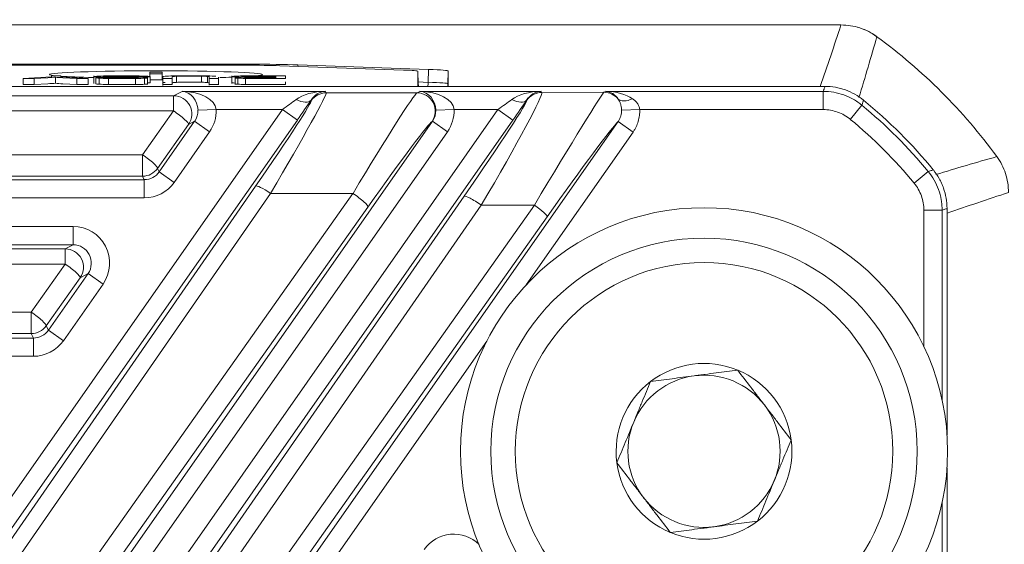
# Model space of a CAD drawing. Header units: millimetres. Extents: x 4 to 836, y 3 to 589.
# Tile 91 of 93: x 685.04 to 701.21, y 359.55 to 368.16. Entities that reach past the tile are written whole.
import ezdxf

# ---------------------------------------------------------------- set-up
doc = ezdxf.new("R2010")
doc.units = ezdxf.units.MM
doc.layers.add('1', color=7, linetype='Continuous', true_color=0xffffff)
doc.styles.add('ideas_simplex', font='simplex.shx')
doc.dimstyles.get("Standard").update_dxf_attribs({"dimtxt": 0.18, "dimasz": 0.18, "dimexe": 0.18, "dimexo": 0.0625, "dimgap": 0.09, "dimtad": 0, "dimtih": 1, "dimtoh": 1, "dimdec": 4, "dimzin": 0, "dimdsep": 46, "dimtxsty": 'Standard', "dimcen": 0.09, "dimadec": 0, "dimazin": 0, "dimtfac": 1, "dimtdec": 4, "dimtofl": 0, "dimtmove": 0, "dimatfit": 3, "dimfxl": 1, "dimtolj": 1, "dimtzin": 0, "dimarcsym": 0})

# ---------------------------------------------------------------- blocks, each defined once
blk = doc.blocks.new('_U3')
at = {"layer": '1', "color": 87, "lineweight": 25}
for p, q in [((723.837616, 360.312573), (718.212616, 360.312573)), ((718.212616, 360.312573), (718.212616, 358.812573)), ((723.837616, 358.812573), (723.837616, 360.312573)), ((718.212616, 347.607573), (718.212616, 346.107573)), ((723.837616, 346.107573), (723.837616, 347.607573)), ((718.212616, 346.107573), (723.837616, 346.107573))]:
    blk.add_line(p, q, dxfattribs=at)
at = {"layer": '1', "color": 27, "lineweight": 13}
blk.add_line((725.337616, 326.235465), (725.337616, 360.312573), dxfattribs=at)
at = {"layer": '1', "color": 152, "lineweight": 13}
for p, q in [((685.620071, 343.913135), (727.337616, 343.913135)), ((685.620071, 326.235465), (727.337616, 326.235465))]:
    blk.add_line(p, q, dxfattribs=at)
at = {"layer": '1', "color": 27, "lineweight": 18}
for points in [[(725.337616, 343.913135), (725.866596, 340.913137), (724.808635, 340.913133)], [(725.337616, 326.235465), (724.808635, 329.235463), (725.866596, 329.235467)]]:
    blk.add_solid(points, dxfattribs=at)
at = {"layer": '1', "color": 87, "linetype": 'Continuous', "lineweight": 25, "char_height": 3, "attachment_point": 7, "rotation": 90, "line_spacing_factor": 1.204819, "style": 'ideas_simplex'}
for s, insert in [('\\W1.2097;17,7', (716.371616, 347.555073)), ('\\W1.2097;.696', (723.684116, 347.555073))]:
    blk.add_mtext(s, dxfattribs=dict(at, insert=insert))
blk = doc.blocks.new('_U12')
at = {"layer": '1', "color": 87, "lineweight": 25}
for p, q in [((688.100356, 395.27795), (686.600356, 395.27795)), ((686.600356, 395.27795), (686.600356, 389.65295)), ((700.805356, 395.27795), (699.305356, 395.27795)), ((700.805356, 389.65295), (700.805356, 395.27795)), ((686.600356, 389.65295), (688.100356, 389.65295)), ((699.305356, 389.65295), (700.805356, 389.65295))]:
    blk.add_line(p, q, dxfattribs=at)
at = {"layer": '1', "color": 152, "lineweight": 13}
for p, q in [((665.442401, 346.413135), (665.442401, 390.15295)), ((683.120071, 346.413135), (683.120071, 390.15295))]:
    blk.add_line(p, q, dxfattribs=at)
at = {"layer": '1', "color": 27, "lineweight": 13}
blk.add_line((665.442401, 388.15295), (700.805356, 388.15295), dxfattribs=at)
at = {"layer": '1', "color": 27, "lineweight": 18}
for points in [[(665.442401, 388.15295), (668.442399, 388.681931), (668.442403, 387.623969)], [(683.120071, 388.15295), (680.120073, 387.623969), (680.120069, 388.681931)]]:
    blk.add_solid(points, dxfattribs=at)
at = {"layer": '1', "color": 87, "linetype": 'Continuous', "lineweight": 25, "char_height": 3, "attachment_point": 7, "line_spacing_factor": 1.204819, "style": 'ideas_simplex'}
for s, insert in [('\\W1.2097;17,7', (688.071856, 397.41295)), ('\\W1.2097;.696', (688.071856, 390.10045))]:
    blk.add_mtext(s, dxfattribs=dict(at, insert=insert))
blk = doc.blocks.new('_U14')
at = {"layer": '1', "color": 27, "lineweight": 13}
for p, q in [((657.754634, 392.06602), (655.754634, 392.06602)), ((687.617552, 335.375269), (657.754634, 392.06602))]:
    blk.add_line(p, q, dxfattribs=at)
at = {"layer": '1', "color": 27, "lineweight": 18}
for points in [[(682.118041, 345.815354), (680.251844, 348.223074), (681.187877, 348.716151)], [(684.1221, 342.010916), (685.988298, 339.603196), (685.052264, 339.110118)]]:
    blk.add_solid(points, dxfattribs=at)
at = {"layer": '1', "color": 87, "linetype": 'Continuous', "lineweight": 25, "char_height": 3, "attachment_point": 7, "line_spacing_factor": 1.204819, "style": 'ideas_simplex'}
for s, insert in [('\\W0.5945;4 N°5 {\\Fgdt;x}6', (630.623634, 389.70102)), ('\\W0.9188;M', (627.053634, 389.70102))]:
    blk.add_mtext(s, dxfattribs=dict(at, insert=insert))

msp = doc.modelspace()

# ---------------------------------------------------------------- linework, layer by layer
at = {"layer": '1', "color": 252, "linetype": 'Continuous', "lineweight": 18}
for p, q in [((650.032, 368.074), (698.53, 368.074)), ((659.729, 367.43), (688.834, 367.43)), ((688.75, 367.413), (659.813, 367.413)), ((691.347, 367.334), (689.316, 367.405)), ((689.61, 367.419), (691.759, 367.344)), ((691.588, 367.107), (691.581, 367.314)), ((691.581, 367.065), (691.581, 367.314)), ((692.081, 367.317), (692.081, 367.065))]:
    msp.add_line(p, q, dxfattribs=at)
at = {"layer": '1', "color": 252, "linetype": 'Continuous', "lineweight": 13}
for p, q in [((688.833, 367.413), (688.834, 367.43)), ((689.61, 367.419), (689.61, 367.394)), ((691.752, 367.132), (691.759, 367.344)), ((692.081, 367.317), (692.074, 367.11)), ((691.587, 367.138), (691.752, 367.132)), ((691.588, 367.065), (691.588, 367.107)), ((692.074, 367.11), (692.074, 367.065))]:
    msp.add_line(p, q, dxfattribs=at)
at = {"layer": '1', "color": 7, "linetype": 'Continuous', "lineweight": 18}
for p, q in [((685.099, 367.195), (685.099, 367.095)), ((685.632, 367.216), (685.632, 367.116)), ((686.169, 367.195), (686.169, 367.095)), ((686.259, 367.239), (686.259, 367.114)), ((686.293, 367.208), (686.293, 367.108)), ((686.351, 367.201), (686.351, 367.101)), ((686.503, 367.196), (686.503, 367.096)), ((686.541, 367.234), (686.541, 367.221)), ((686.946, 367.196), (686.946, 367.096)), ((686.994, 367.23), (686.994, 367.216)), ((687.143, 367.094), (687.143, 367.219)), ((687.181, 367.299), (687.181, 367.271)), ((687.381, 367.299), (687.181, 367.299)), ((687.181, 367.271), (687.181, 367.227)), ((687.181, 367.271), (687.381, 367.271)), ((687.187, 367.225), (687.187, 367.125)), ((687.381, 367.271), (687.381, 367.299)), ((687.381, 367.271), (687.381, 367.171)), ((687.392, 367.082), (687.392, 367.208)), ((688.03, 367.233), (688.03, 367.133)), ((688.155, 367.083), (688.155, 367.208)), ((688.31, 367.092), (688.31, 367.216)), ((688.525, 367.239), (688.525, 367.114)), ((688.581, 367.219), (688.581, 367.094)), ((688.708, 367.23), (688.708, 367.223)), ((688.753, 367.196), (688.753, 367.096)), ((688.767, 367.233), (688.767, 367.22)), ((688.856, 367.234), (688.856, 367.219)), ((687.187, 367.171), (687.381, 367.171))]:
    msp.add_line(p, q, dxfattribs=at)
at = {"layer": '1', "color": 7, "linetype": 'Continuous', "lineweight": 13}
for p, q in [((685.279, 367.195), (685.279, 367.095)), ((685.981, 367.195), (685.981, 367.095)), ((686.307, 367.22), (686.307, 367.208)), ((687.093, 367.2), (687.093, 367.1)), ((687.619, 367.232), (687.619, 367.132)), ((688.127, 367.229), (688.127, 367.129)), ((688.627, 367.201), (688.627, 367.101)), ((688.852, 367.213), (688.852, 367.201))]:
    msp.add_line(p, q, dxfattribs=at)
at = {"layer": '1', "color": 27, "linetype": 'Continuous', "lineweight": 18}
for p, q in [((698.268, 367.065), (650.294, 367.065)), ((700.272, 361.345), (700.272, 365.061)), ((700.272, 309.346), (700.272, 360.802))]:
    msp.add_line(p, q, dxfattribs=at)
at = {"layer": '1', "color": 27, "linetype": 'Continuous', "lineweight": 13}
for p, q in [((660.991, 366.912), (687.571, 366.912)), ((687.571, 366.912), (687.71, 366.984)), ((687.571, 366.912), (687.571, 366.664)), ((687.71, 366.984), (690.065, 366.984)), ((690.065, 366.984), (690.077, 366.96)), ((690.077, 366.96), (691.569, 366.96)), ((691.569, 366.96), (691.616, 366.984)), ((691.616, 366.984), (693.605, 366.984)), ((693.605, 366.984), (693.615, 366.965)), ((693.615, 366.965), (694.638, 366.969)), ((694.638, 366.969), (694.668, 366.984)), ((694.668, 366.984), (698.239, 366.984)), ((698.239, 366.685), (698.239, 366.984)), ((689.832, 366.832), (689.828, 366.84)), ((693.369, 366.837), (693.368, 366.84)), ((698.684, 366.525), (698.875, 366.756)), ((687.571, 366.664), (660.991, 366.664)), ((682.55, 356.962), (689.357, 366.685)), ((684.361, 354.493), (692.898, 366.685)), ((687.061, 365.943), (687.571, 366.664)), ((688.271, 366.685), (687.972, 366.675)), ((689.357, 366.685), (688.271, 366.685)), ((689.357, 366.685), (689.603, 366.513)), ((692.176, 366.685), (691.877, 366.675)), ((692.898, 366.685), (692.176, 366.685)), ((692.898, 366.685), (693.143, 366.513)), ((694.928, 366.674), (695.226, 366.685)), ((698.239, 366.685), (695.226, 366.685)), ((689.603, 366.513), (682.795, 356.79)), ((684.044, 355.383), (691.822, 366.492)), ((693.143, 366.513), (684.607, 354.321)), ((686.243, 354.166), (694.87, 366.487)), ((687.817, 366.44), (687.306, 365.719)), ((687.336, 365.662), (687.917, 366.492)), ((687.917, 366.492), (687.817, 366.44)), ((688.162, 366.32), (687.917, 366.492)), ((691.822, 366.492), (691.815, 366.488)), ((692.068, 366.32), (691.822, 366.492)), ((695.116, 366.315), (694.87, 366.487)), ((692.068, 366.32), (684.289, 355.211)), ((688.162, 366.32), (687.581, 365.49)), ((695.116, 366.315), (693.36, 363.806)), ((661.502, 365.943), (687.061, 365.943)), ((687.061, 365.943), (687.061, 365.591)), ((687.061, 365.591), (661.502, 365.591)), ((687.09, 365.534), (687.061, 365.591)), ((687.306, 365.719), (687.336, 365.662)), ((687.581, 365.49), (687.336, 365.662)), ((699.732, 365.477), (699.963, 365.668)), ((661.472, 365.534), (687.09, 365.534)), ((682.855, 356.676), (688.918, 365.429)), ((687.09, 365.235), (687.09, 365.534)), ((689.163, 365.309), (683.1, 356.556)), ((683.7, 355.676), (690.517, 365.309)), ((684.707, 354.251), (692.343, 365.263)), ((690.517, 365.309), (689.163, 365.309)), ((687.09, 365.235), (661.472, 365.235)), ((690.763, 365.085), (683.945, 355.452)), ((692.624, 365.114), (684.989, 354.102)), ((685.937, 354.429), (693.495, 365.118)), ((693.495, 365.118), (692.624, 365.114)), ((693.705, 364.923), (686.147, 354.234)), ((699.892, 365.032), (700.191, 365.032)), ((699.892, 362.796), (699.892, 365.032)), ((700.191, 365.032), (700.191, 361.917)), ((662.642, 364.764), (685.921, 364.764)), ((685.921, 364.764), (685.921, 364.464)), ((685.921, 364.464), (662.642, 364.464)), ((685.791, 364.397), (685.921, 364.464)), ((662.771, 364.397), (685.791, 364.397)), ((685.791, 364.397), (685.791, 364.149)), ((685.791, 364.149), (662.771, 364.149)), ((685.232, 363.359), (685.791, 364.149)), ((685.515, 363.062), (686.166, 363.992)), ((686.166, 363.992), (686.037, 363.925)), ((686.166, 363.992), (686.412, 363.82)), ((686.037, 363.925), (685.477, 363.135)), ((686.412, 363.82), (685.761, 362.89)), ((663.331, 363.359), (685.232, 363.359)), ((685.232, 363.359), (685.232, 363.007)), ((685.232, 363.007), (663.331, 363.007)), ((685.269, 362.934), (685.232, 363.007)), ((685.477, 363.135), (685.515, 363.062)), ((685.515, 363.062), (685.761, 362.89)), ((663.293, 362.934), (685.269, 362.934)), ((685.269, 362.934), (685.269, 362.635)), ((692.715, 362.885), (686.489, 353.994)), ((685.269, 362.635), (663.293, 362.635)), ((700.191, 360.231), (700.191, 357.917))]:
    msp.add_line(p, q, dxfattribs=at)
at = {"layer": '1', "color": 9, "linetype": 'Continuous', "lineweight": 18}
for radius in [4, 3.5]:
    msp.add_circle((696.281, 361.074), radius, dxfattribs=at)
at = {"layer": '1', "color": 9, "linetype": 'Continuous', "lineweight": 13}
msp.add_circle((696.281, 361.074), 3.1, dxfattribs=at)
at = {"layer": '1', "color": 9, "linetype": 'Continuous', "lineweight": 18}
for centre, radius, start, end in [((698.53, 367.074), 1, 53.8479, 74.7178), ((696.281, 361.074), 1.443, 67.4773, 127.4773), ((696.281, 361.074), 1.443, 7.4773, 67.4773), ((696.281, 361.074), 1.443, 127.4773, 187.4773), ((696.281, 361.074), 1.25, 97.4773, 157.4773), ((696.281, 361.074), 1.25, 37.4773, 97.4773), ((696.281, 361.074), 1.25, 337.4773, 37.4773), ((696.281, 361.074), 1.25, 157.4773, 217.4773), ((696.281, 361.074), 1.443, 307.4773, 7.4773), ((696.281, 361.074), 1.443, 187.4773, 247.4773), ((696.281, 361.074), 1.25, 277.4773, 337.4773), ((696.281, 361.074), 1.25, 217.4773, 277.4773), ((696.281, 361.074), 1.443, 247.4773, 307.4773)]:
    msp.add_arc(centre, radius, start, end, dxfattribs=at)
at = {"layer": '1', "color": 252, "linetype": 'Continuous', "lineweight": 18}
msp.add_arc((693.781, 360.574), 9.05, 36.1507, 53.8493, dxfattribs=at)
at = {"layer": '1', "color": 27, "linetype": 'Continuous', "lineweight": 13}
for centre, radius, start, end in [((693.781, 360.574), 8.01, 39.4862, 50.5138), ((693.781, 360.574), 7.71, 39.4862, 50.5138), ((692.17, 359.125), 0.59, 45.1273, 145)]:
    msp.add_arc(centre, radius, start, end, dxfattribs=at)
at = {"layer": '1', "color": 27, "linetype": 'Continuous', "lineweight": 18}
msp.add_arc((693.781, 360.574), 8.091, 39.2516, 50.7484, dxfattribs=at)
at = {"layer": '1', "color": 252, "linetype": 'Continuous', "lineweight": 18}
for centre, major_axis, ratio, start_param, end_param in [((688.75, 367.385), (-0.8, 0), 0.034896, 3.926938, 4.712389), ((688.833, 367.392), (-1.1, 0), 0.034981, 3.927651, 4.711379), ((687.281, 367.26), (-1.75, 0), 0.034899, 3.141593, 6.283185), ((687.281, 367.26), (-1.75, 0), 0.034899, 0, 0.359614), ((687.281, 367.26), (-1.75, 0), 0.034899, 0.466527, 0.946699), ((687.281, 367.26), (-1.75, 0), 0.034899, 2.213252, 2.360907), ((687.281, 367.26), (-1.75, 0), 0.034899, 2.779131, 3.141593), ((690.781, 367.314), (-0.8, 0), 0.034886, 3.141594, 3.927149), ((690.981, 367.317), (-1.101, 0), 0.034921, 3.141591, 3.926431)]:
    msp.add_ellipse(centre, major_axis=major_axis, ratio=ratio, start_param=start_param, end_param=end_param, dxfattribs=at)
at = {"layer": '1', "color": 252, "linetype": 'Continuous', "lineweight": 13}
for centre, major_axis, ratio, start_param, end_param in [((691.788, 367.114), (0.2, 0), 0.999391, 3.176521, 3.390078), ((691.611, 367.139), (-0.007, -0.2), 0.706676, 1.21608, 1.560537), ((690.974, 367.117), (-1.1, 0.007), 0.02595, 3.14207, 3.92691), ((691.874, 367.117), (-0.2, 0), 0.999391, 2.87926, 3.106665)]:
    msp.add_ellipse(centre, major_axis=major_axis, ratio=ratio, start_param=start_param, end_param=end_param, dxfattribs=at)
at = {"layer": '1', "color": 27, "linetype": 'Continuous', "lineweight": 13}
for centre, major_axis, ratio, start_param, end_param in [((687.571, 366.612), (-0.139, 0.266), 0.997152, 3.622727, 5.802051), ((687.71, 366.685), (-0.561, 0.015), 0.534057, 3.190442, 4.726332), ((687.71, 366.685), (-0.068, 0.295), 0.857617, 4.484712, 6.020602), ((688.885, 364.961), (-1.191, -2), 0.026751, 1.761265, 3.122622), ((690.065, 366.685), (-0.589, -0.014), 0.508639, 4.700195, 5.659492), ((690.065, 366.685), (-0.155, -0.264), 0.92399, 3.709037, 4.668333), ((690.077, 366.66), (-0.266, -0.139), 0.999226, 4.232741, 5.192037), ((690.382, 364.961), (-1.191, -2), 0.026751, 3.192435, 4.553791), ((691.569, 366.66), (0.139, -0.266), 0.997152, 0.481134, 2.660458), ((691.616, 366.685), (-0.561, 0.015), 0.534057, 3.190442, 4.726332), ((691.616, 366.685), (-0.068, 0.295), 0.857617, 4.484712, 6.020602), ((692.425, 364.961), (-1.189, -2.004), 0.040007, 1.670938, 3.130384), ((693.605, 366.685), (-0.589, -0.014), 0.508639, 4.700195, 5.659492), ((693.605, 366.685), (-0.155, -0.264), 0.92399, 3.709037, 4.668333), ((693.615, 366.665), (0.266, 0.139), 0.999226, 1.091148, 2.050445), ((693.442, 364.965), (-1.199, -2.005), 0.013847, 3.185111, 4.644557), ((694.638, 366.669), (0.139, -0.266), 0.997152, 1.762406, 2.660458), ((694.668, 366.685), (-0.561, 0.015), 0.534057, 3.828279, 4.726332), ((694.668, 366.685), (-0.068, 0.295), 0.857617, 5.12255, 6.020602), ((695.107, 367.042), (-0.243, -0.176), 0.514474, 0.086441, 1.213616), ((688.639, 365.133), (-1.192, -1.7), 0.028594, 1.765373, 3.12673), ((689.332, 366.685), (-0.421, -0.3), 0.028746, 1.61113, 2.187723), ((689.582, 367.012), (0.249, -0.167), 0.474901, 5.021515, 6.243518), ((689.577, 366.513), (-0.421, -0.6), 0.028594, 1.59084, 2.167433), ((692.18, 365.133), (-1.189, -1.705), 0.028665, 1.667159, 3.126605), ((692.872, 366.685), (-0.421, -0.3), 0.028746, 1.61113, 2.187723), ((693.122, 367.012), (0.249, -0.167), 0.474901, 5.021515, 6.243518), ((693.118, 366.513), (-0.421, -0.6), 0.028594, 1.59084, 2.167433), ((687.571, 366.612), (-0.245, 0.173), 0.14246, 3.176859, 4.812872), ((687.67, 366.664), (-0.268, -0.14), 0.991514, 2.051931, 2.695365), ((687.67, 366.664), (0.534, 0.278), 0.997152, 5.193523, 5.836957), ((691.575, 366.664), (-0.268, -0.14), 0.991514, 2.051931, 2.695365), ((691.575, 366.664), (0.534, 0.278), 0.997152, 5.193523, 5.836957), ((690.628, 364.789), (-1.192, -1.7), 0.028594, 3.196543, 4.557899), ((693.687, 364.793), (-1.201, -1.705), 0.028764, 3.27912, 4.656645), ((687.061, 365.891), (-0.245, 0.173), 0.14246, 3.176859, 4.812872), ((687.061, 365.891), (0.266, 0.139), 0.999226, 4.232741, 5.192037), ((687.09, 365.835), (-0.139, 0.267), 0.997682, 2.661944, 3.621241), ((687.09, 365.835), (0.277, -0.533), 0.999226, 5.803537, 6.762834), ((689.163, 365.257), (-0.247, 0.171), 0.14345, 4.81143, 6.247914), ((690.517, 365.257), (0.245, -0.173), 0.14246, 0.035266, 1.67128), ((692.589, 365.091), (0.247, -0.171), 0.130769, 1.516908, 3.106384), ((693.46, 365.095), (0.245, -0.173), 0.131253, 0.035211, 1.518117), ((685.919, 364.164), (0.534, 0.278), 0.997152, 5.193523, 7.372847), ((685.919, 364.164), (-0.268, -0.14), 0.991514, 2.051931, 4.231255), ((685.791, 364.097), (-0.139, 0.266), 0.997152, 3.622727, 5.802051), ((685.791, 364.097), (-0.245, 0.173), 0.14246, 3.176859, 4.812872), ((685.232, 363.307), (-0.245, 0.173), 0.14246, 3.176859, 4.812872), ((685.232, 363.307), (0.266, 0.139), 0.999226, 4.232741, 5.192037), ((685.269, 363.235), (-0.139, 0.267), 0.997682, 2.661944, 3.621241), ((685.269, 363.235), (0.277, -0.533), 0.999226, 5.803537, 6.762834)]:
    msp.add_ellipse(centre, major_axis=major_axis, ratio=ratio, start_param=start_param, end_param=end_param, dxfattribs=at)
at = {"layer": '1', "color": 252, "linetype": 'Continuous', "lineweight": 13}
for points in [[(698.189, 367.065), (698.307, 367.402), (698.421, 367.738), (698.53, 368.074)], [(699.12, 367.882), (699.025, 367.55), (698.927, 367.217), (698.825, 366.882)], [(700.089, 365.619), (700.424, 365.72), (700.757, 365.818), (701.089, 365.913)], [(701.281, 365.323), (700.945, 365.214), (700.608, 365.1), (700.272, 364.982)]]:
    msp.add_open_spline(points, degree=3, dxfattribs=at)
at = {"layer": '1', "color": 252, "linetype": 'Continuous', "lineweight": 18}
for points in [[(698.53, 368.074), (698.583, 368.074), (698.688, 368.066), (698.79, 368.041), (698.891, 368.009), (698.988, 367.968), (699.077, 367.913), (699.12, 367.882)], [(701.089, 365.913), (701.12, 365.87), (701.175, 365.781), (701.215, 365.684), (701.248, 365.583), (701.273, 365.481), (701.281, 365.376), (701.281, 365.323)]]:
    msp.add_open_spline(points, degree=3, knots=[0, 0, 0, 0, 0.25, 0.5, 0.5, 0.75, 1, 1, 1, 1], dxfattribs=at)
at = {"layer": '1', "color": 7, "linetype": 'Continuous', "lineweight": 18}
for points, degree in [([(685.099, 367.195), (685.099, 367.195), (685.565, 367.221), (685.565, 367.221)], 3), ([(685.279, 367.195), (685.279, 367.195), (685.099, 367.195), (685.099, 367.195)], 3), ([(685.719, 367.239), (685.719, 367.239), (685.719, 367.221), (685.719, 367.221)], 3), ([(685.719, 367.221), (685.719, 367.221), (686.169, 367.195), (686.169, 367.195)], 3), ([(686.169, 367.195), (686.169, 367.195), (685.981, 367.195), (685.981, 367.195)], 3), ([(686.293, 367.208), (686.293, 367.208), (686.442, 367.208), (686.442, 367.208)], 3), ([(686.351, 367.201), (686.316, 367.203), (686.296, 367.205), (686.293, 367.208)], 3), ([(686.458, 367.216), (686.39, 367.217), (686.339, 367.219), (686.307, 367.22)], 3), ([(686.312, 367.233), (686.348, 367.235), (686.399, 367.237), (686.465, 367.238)], 3), ([(686.503, 367.196), (686.437, 367.197), (686.386, 367.198), (686.351, 367.201)], 3), ([(686.439, 367.224), (686.461, 367.223), (686.496, 367.222), (686.544, 367.221)], 3), ([(686.541, 367.234), (686.496, 367.233), (686.462, 367.232), (686.44, 367.231)], 3), ([(686.442, 367.208), (686.45, 367.205), (686.477, 367.203), (686.523, 367.202)], 3), ([(686.716, 367.213), (686.59, 367.214), (686.504, 367.215), (686.458, 367.216)], 3), ([(686.544, 367.221), (686.576, 367.221), (686.645, 367.22), (686.752, 367.219)], 3), ([(686.949, 367.21), (686.919, 367.211), (686.841, 367.212), (686.716, 367.213)], 3), ([(686.752, 367.219), (686.859, 367.218), (686.934, 367.217), (686.977, 367.216)], 3), ([(687.093, 367.2), (687.059, 367.198), (687.01, 367.197), (686.946, 367.196)], 3), ([(686.955, 367.238), (687.027, 367.237), (687.083, 367.235), (687.123, 367.233)], 3), ([(686.977, 367.216), (687.033, 367.215), (687.075, 367.214), (687.102, 367.212)], 3), ([(687.042, 367.225), (687.035, 367.227), (687.019, 367.229), (686.994, 367.23)], 3), ([(687.187, 367.225), (687.187, 367.225), (687.042, 367.225), (687.042, 367.225)], 3), ([(687.123, 367.233), (687.164, 367.231), (687.185, 367.228), (687.187, 367.225)], 3), ([(687.576, 367.238), (687.506, 367.236), (687.459, 367.234), (687.432, 367.231)], 3), ([(687.547, 367.195), (687.547, 367.095)], 1), ([(688.03, 367.233), (688.076, 367.232), (688.108, 367.231), (688.127, 367.229)], 3), ([(688.265, 367.232), (688.235, 367.234), (688.186, 367.236), (688.116, 367.238)], 3), ([(688.155, 367.221), (688.155, 367.221), (688.155, 367.21), (688.155, 367.203)], 3), ([(688.744, 367.216), (688.674, 367.217), (688.62, 367.218), (688.582, 367.22)], 3), ([(688.622, 367.212), (688.649, 367.213), (688.69, 367.215), (688.744, 367.216)], 3), ([(688.753, 367.196), (688.699, 367.197), (688.657, 367.199), (688.627, 367.201)], 3), ([(688.645, 367.236), (688.679, 367.237), (688.721, 367.238), (688.773, 367.239)], 3), ([(688.767, 367.233), (688.743, 367.232), (688.723, 367.231), (688.708, 367.23)], 3), ([(688.718, 367.222), (688.74, 367.221), (688.771, 367.22), (688.811, 367.22)], 3), ([(688.761, 367.203), (688.78, 367.202), (688.806, 367.201), (688.84, 367.201)], 3), ([(688.852, 367.213), (688.812, 367.213), (688.783, 367.212), (688.763, 367.211)], 3), ([(688.856, 367.234), (688.82, 367.234), (688.79, 367.233), (688.767, 367.233)], 3), ([(685.279, 367.095), (685.279, 367.095), (685.099, 367.095), (685.099, 367.095)], 3), ([(686.169, 367.095), (686.169, 367.095), (685.981, 367.095), (685.981, 367.095)], 3), ([(686.351, 367.101), (686.316, 367.103), (686.296, 367.105), (686.293, 367.108)], 3), ([(686.503, 367.096), (686.437, 367.097), (686.386, 367.099), (686.351, 367.101)], 3), ([(687.093, 367.1), (687.059, 367.098), (687.01, 367.097), (686.946, 367.096)], 3), ([(687.143, 367.106), (687.143, 367.104), (687.126, 367.102), (687.093, 367.1)], 3), ([(687.187, 367.125), (687.187, 367.125), (687.168, 367.125), (687.143, 367.125)], 3), ([(687.547, 367.121), (687.547, 367.126), (687.571, 367.13), (687.619, 367.132)], 3), ([(688.03, 367.133), (688.076, 367.132), (688.108, 367.131), (688.127, 367.129)], 3), ([(688.582, 367.12), (688.544, 367.122), (688.525, 367.124), (688.525, 367.126)], 3), ([(688.753, 367.096), (688.699, 367.097), (688.657, 367.099), (688.627, 367.101)], 3)]:
    msp.add_open_spline(points, degree=degree, dxfattribs=at)
at = {"layer": '1', "color": 7, "linetype": 'Continuous', "lineweight": 13}
for points, knots in [([(685.632, 367.216), (685.597, 367.214), (685.555, 367.211), (685.505, 367.208), (685.505, 367.208), (685.279, 367.195), (685.279, 367.195)], [0, 0, 0, 0, 0.5, 0.5, 0.5, 1, 1, 1, 1]), ([(687.432, 367.231), (687.405, 367.229), (687.392, 367.225), (687.392, 367.221), (687.392, 367.221), (687.392, 367.195), (687.392, 367.195), (687.392, 367.195), (687.547, 367.195), (687.547, 367.195)], [0, 0, 0, 0, 0.333333, 0.333333, 0.333333, 0.666667, 0.666667, 0.666667, 1, 1, 1, 1]), ([(688.127, 367.229), (688.146, 367.227), (688.155, 367.224), (688.155, 367.221), (688.155, 367.221), (688.155, 367.221)], [0, 0, 0, 0, 0.999922, 0.999922, 1, 1, 1, 1]), ([(688.155, 367.195), (688.156, 367.195), (688.31, 367.195), (688.31, 367.195), (688.31, 367.195), (688.31, 367.199), (688.31, 367.204)], [0, 0, 0, 0, 0.714485, 0.714485, 0.714485, 1, 1, 1, 1])]:
    msp.add_open_spline(points, degree=3, knots=knots, dxfattribs=at)
at = {"layer": '1', "color": 7, "linetype": 'Continuous', "lineweight": 18}
for points, knots in [([(685.565, 367.233), (685.565, 367.236), (685.565, 367.239), (685.565, 367.239), (685.565, 367.239), (685.719, 367.239), (685.719, 367.239)], [0, 0, 0, 0, 0.280556, 0.280556, 0.280556, 1, 1, 1, 1]), ([(685.981, 367.195), (685.981, 367.195), (685.751, 367.208), (685.751, 367.208), (685.708, 367.211), (685.669, 367.213), (685.632, 367.216)], [0, 0, 0, 0, 0.5, 0.5, 0.5, 1, 1, 1, 1]), ([(686.307, 367.22), (686.275, 367.222), (686.259, 367.224), (686.259, 367.229), (686.276, 367.231), (686.312, 367.233)], [0, 0, 0, 0, 0.5, 0.5, 1, 1, 1, 1]), ([(686.44, 367.231), (686.419, 367.23), (686.407, 367.229), (686.407, 367.226), (686.418, 367.225), (686.439, 367.224)], [0, 0, 0, 0, 0.5, 0.5, 1, 1, 1, 1]), ([(686.465, 367.238), (686.532, 367.239), (686.607, 367.24), (686.69, 367.24), (686.796, 367.24), (686.884, 367.239), (686.955, 367.238)], [0, 0, 0, 0, 0.5, 0.5, 0.5, 1, 1, 1, 1]), ([(686.946, 367.196), (686.882, 367.195), (686.811, 367.194), (686.732, 367.194), (686.646, 367.194), (686.57, 367.195), (686.503, 367.196)], [0, 0, 0, 0, 0.5, 0.5, 0.5, 1, 1, 1, 1]), ([(686.523, 367.202), (686.568, 367.2), (686.636, 367.199), (686.726, 367.199), (686.819, 367.199), (686.887, 367.2), (686.93, 367.201)], [0, 0, 0, 0, 0.5, 0.5, 0.5, 1, 1, 1, 1]), ([(686.994, 367.23), (686.968, 367.231), (686.929, 367.233), (686.823, 367.234), (686.763, 367.235), (686.697, 367.235), (686.638, 367.235), (686.586, 367.234), (686.541, 367.234)], [0, 0, 0, 0, 0.333333, 0.333333, 0.666667, 0.666667, 0.666667, 1, 1, 1, 1]), ([(686.93, 367.201), (686.973, 367.203), (686.994, 367.204), (686.994, 367.208), (686.979, 367.209), (686.949, 367.21)], [0, 0, 0, 0, 0.5, 0.5, 1, 1, 1, 1]), ([(687.102, 367.212), (687.129, 367.21), (687.143, 367.209), (687.143, 367.204), (687.126, 367.202), (687.093, 367.2)], [0, 0, 0, 0, 0.5, 0.5, 1, 1, 1, 1]), ([(687.547, 367.195), (687.547, 367.195), (687.547, 367.221), (687.547, 367.221), (687.547, 367.226), (687.571, 367.23), (687.619, 367.232)], [0, 0, 0, 0, 0.499922, 0.499922, 0.499922, 1, 1, 1, 1]), ([(688.116, 367.238), (688.047, 367.239), (687.957, 367.24), (687.848, 367.24), (687.736, 367.24), (687.645, 367.239), (687.576, 367.238)], [0, 0, 0, 0, 0.5, 0.5, 0.5, 1, 1, 1, 1]), ([(687.619, 367.232), (687.667, 367.234), (687.748, 367.235), (687.862, 367.235), (687.928, 367.235), (687.984, 367.234), (688.03, 367.233)], [0, 0, 0, 0, 0.5, 0.5, 0.5, 1, 1, 1, 1]), ([(688.582, 367.22), (688.544, 367.222), (688.525, 367.224), (688.525, 367.229), (688.536, 367.23), (688.582, 367.234), (688.611, 367.235), (688.645, 367.236)], [0, 0, 0, 0, 0.333333, 0.333333, 0.666667, 0.666667, 1, 1, 1, 1]), ([(688.627, 367.201), (688.596, 367.202), (688.581, 367.204), (688.581, 367.208), (688.595, 367.21), (688.622, 367.212)], [0, 0, 0, 0, 0.5, 0.5, 1, 1, 1, 1]), ([(688.708, 367.23), (688.692, 367.229), (688.684, 367.228), (688.684, 367.225), (688.696, 367.223), (688.718, 367.222)], [0, 0, 0, 0, 0.5, 0.5, 1, 1, 1, 1]), ([(688.763, 367.211), (688.743, 367.21), (688.733, 367.209), (688.733, 367.206), (688.742, 367.204), (688.761, 367.203)], [0, 0, 0, 0, 0.5, 0.5, 1, 1, 1, 1]), ([(689.406, 367.239), (689.406, 367.239), (689.406, 367.195), (689.406, 367.195), (689.406, 367.195), (688.968, 367.195), (688.968, 367.195), (688.879, 367.195), (688.807, 367.196), (688.753, 367.196)], [0, 0, 0, 0, 0.333333, 0.333333, 0.333333, 0.666667, 0.666667, 0.666667, 1, 1, 1, 1]), ([(688.773, 367.239), (688.824, 367.239), (688.886, 367.239), (688.961, 367.239), (688.961, 367.239), (689.406, 367.239), (689.406, 367.239)], [0, 0, 0, 0, 0.5, 0.5, 0.5, 1, 1, 1, 1]), ([(688.811, 367.22), (688.85, 367.219), (688.907, 367.219), (688.981, 367.219), (688.981, 367.219), (689.251, 367.219), (689.251, 367.219), (689.251, 367.219), (689.251, 367.234), (689.251, 367.234)], [0, 0, 0, 0, 0.333391, 0.333391, 0.333391, 0.666783, 0.666783, 0.666783, 1, 1, 1, 1]), ([(688.84, 367.201), (688.875, 367.2), (688.934, 367.2), (689.018, 367.2), (689.018, 367.2), (689.251, 367.2), (689.251, 367.2), (689.251, 367.2), (689.251, 367.2), (689.251, 367.2)], [0, 0, 0, 0, 0.484943, 0.484943, 0.484943, 0.969885, 0.969885, 0.969885, 1, 1, 1, 1]), ([(689.251, 367.214), (689.251, 367.214), (688.999, 367.214), (688.999, 367.214), (688.931, 367.214), (688.881, 367.213), (688.852, 367.213)], [0, 0, 0, 0, 0.5, 0.5, 0.5, 1, 1, 1, 1]), ([(689.251, 367.234), (689.251, 367.234), (688.961, 367.234), (688.961, 367.234), (688.911, 367.234), (688.876, 367.234), (688.856, 367.234)], [0, 0, 0, 0, 0.5, 0.5, 0.5, 1, 1, 1, 1]), ([(685.632, 367.116), (685.597, 367.114), (685.555, 367.111), (685.505, 367.108), (685.505, 367.108), (685.279, 367.095), (685.279, 367.095)], [0, 0, 0, 0, 0.5, 0.5, 0.5, 1, 1, 1, 1]), ([(685.981, 367.095), (685.981, 367.095), (685.751, 367.108), (685.751, 367.108), (685.708, 367.111), (685.669, 367.113), (685.632, 367.116)], [0, 0, 0, 0, 0.5, 0.5, 0.5, 1, 1, 1, 1]), ([(686.946, 367.096), (686.882, 367.095), (686.811, 367.094), (686.732, 367.094), (686.646, 367.094), (686.57, 367.095), (686.503, 367.096)], [0, 0, 0, 0, 0.5, 0.5, 0.5, 1, 1, 1, 1]), ([(687.432, 367.131), (687.405, 367.129), (687.392, 367.125), (687.392, 367.121), (687.392, 367.121), (687.392, 367.095), (687.392, 367.095), (687.392, 367.095), (687.547, 367.095), (687.547, 367.095)], [0, 0, 0, 0, 0.333333, 0.333333, 0.333333, 0.666667, 0.666667, 0.666667, 1, 1, 1, 1]), ([(687.619, 367.132), (687.667, 367.134), (687.748, 367.135), (687.862, 367.135), (687.928, 367.135), (687.984, 367.134), (688.03, 367.133)], [0, 0, 0, 0, 0.5, 0.5, 0.5, 1, 1, 1, 1]), ([(688.127, 367.129), (688.146, 367.127), (688.155, 367.124), (688.155, 367.121), (688.155, 367.121), (688.155, 367.095), (688.155, 367.095), (688.155, 367.095), (688.31, 367.095), (688.31, 367.095), (688.31, 367.095), (688.31, 367.099), (688.31, 367.104)], [0, 0, 0, 0, 0.294217, 0.294217, 0.294217, 0.588433, 0.588433, 0.588433, 0.88265, 0.88265, 0.88265, 1, 1, 1, 1]), ([(688.627, 367.101), (688.596, 367.102), (688.581, 367.104), (688.581, 367.106), (688.581, 367.106), (688.581, 367.106)], [0, 0, 0, 0, 0.992494, 0.992494, 1, 1, 1, 1]), ([(689.406, 367.139), (689.406, 367.139), (689.406, 367.095), (689.406, 367.095), (689.406, 367.095), (688.968, 367.095), (688.968, 367.095), (688.879, 367.095), (688.807, 367.096), (688.753, 367.096)], [0, 0, 0, 0, 0.333333, 0.333333, 0.333333, 0.666667, 0.666667, 0.666667, 1, 1, 1, 1])]:
    msp.add_open_spline(points, degree=3, knots=knots, dxfattribs=at)
at = {"layer": '1', "color": 7, "linetype": 'Continuous', "lineweight": 13}
for points in [[(685.565, 367.221), (685.565, 367.221), (685.565, 367.227), (685.565, 367.233)], [(689.251, 367.2), (689.251, 367.202), (689.251, 367.214), (689.251, 367.214)]]:
    msp.add_open_spline(points, degree=3, dxfattribs=at)
at = {"layer": '1', "color": 27, "linetype": 'Continuous', "lineweight": 13}
for points, knots in [([(698.239, 366.984), (698.244, 366.996), (698.248, 367.008), (698.257, 367.035), (698.263, 367.05), (698.268, 367.065)], [0, 0, 0, 0, 0.439135, 0.439135, 1, 1, 1, 1]), ([(695.107, 366.863), (695.121, 366.853), (695.135, 366.842), (695.161, 366.818), (695.174, 366.804), (695.196, 366.775), (695.205, 366.758), (695.216, 366.732), (695.219, 366.723), (695.224, 366.704), (695.225, 366.694), (695.226, 366.685)], [0, 0, 0, 0, 0.25, 0.25, 0.5, 0.5, 0.75, 0.75, 0.875, 0.875, 1, 1, 1, 1]), ([(698.239, 366.984), (698.297, 366.984), (698.411, 366.974), (698.522, 366.945), (698.631, 366.906), (698.683, 366.882), (698.758, 366.84), (698.782, 366.825), (698.829, 366.792), (698.852, 366.775), (698.875, 366.756)], [0, 0, 0, 0, 0.25, 0.5, 0.5, 0.75, 0.75, 0.875, 0.875, 1, 1, 1, 1]), ([(698.901, 366.84), (698.893, 366.816), (698.886, 366.792), (698.877, 366.764), (698.876, 366.76), (698.875, 366.756)], [0, 0, 0, 0, 0.86501, 0.86501, 1, 1, 1, 1]), ([(694.87, 366.487), (694.88, 366.5), (694.889, 366.515), (694.903, 366.544), (694.909, 366.56), (694.917, 366.584), (694.919, 366.592), (694.923, 366.608), (694.924, 366.616), (694.927, 366.641), (694.928, 366.657), (694.928, 366.674)], [0, 0, 0, 0, 0.25, 0.25, 0.5, 0.5, 0.625, 0.625, 0.75, 0.75, 1, 1, 1, 1]), ([(695.226, 366.685), (695.227, 366.652), (695.226, 366.619), (695.219, 366.571), (695.217, 366.555), (695.21, 366.523), (695.206, 366.507), (695.192, 366.46), (695.18, 366.429), (695.159, 366.385), (695.151, 366.37), (695.134, 366.342), (695.125, 366.328), (695.116, 366.315)], [0, 0, 0, 0, 0.25, 0.25, 0.375, 0.375, 0.5, 0.5, 0.75, 0.75, 0.875, 0.875, 1, 1, 1, 1]), ([(698.684, 366.525), (698.653, 366.551), (698.587, 366.596), (698.514, 366.63), (698.437, 366.657), (698.36, 366.678), (698.28, 366.685), (698.239, 366.685)], [0, 0, 0, 0, 0.25, 0.5, 0.5, 0.75, 1, 1, 1, 1]), ([(699.963, 365.668), (699.984, 365.674), (700.004, 365.681), (700.032, 365.689), (700.039, 365.691), (700.047, 365.694)], [0, 0, 0, 0, 0.739697, 0.739697, 1, 1, 1, 1]), ([(699.963, 365.668), (700, 365.623), (700.065, 365.529), (700.113, 365.425), (700.152, 365.316), (700.167, 365.261), (700.181, 365.176), (700.185, 365.148), (700.19, 365.09), (700.191, 365.061), (700.191, 365.032)], [0, 0, 0, 0, 0.25, 0.5, 0.5, 0.75, 0.75, 0.875, 0.875, 1, 1, 1, 1]), ([(699.892, 365.032), (699.892, 365.073), (699.885, 365.153), (699.864, 365.23), (699.837, 365.307), (699.803, 365.38), (699.758, 365.446), (699.732, 365.477)], [0, 0, 0, 0, 0.25, 0.5, 0.5, 0.75, 1, 1, 1, 1]), ([(700.272, 365.061), (700.257, 365.056), (700.242, 365.05), (700.215, 365.041), (700.203, 365.037), (700.191, 365.032)], [0, 0, 0, 0, 0.560865, 0.560865, 1, 1, 1, 1])]:
    msp.add_open_spline(points, degree=3, knots=knots, dxfattribs=at)
at = {"layer": '1', "color": 27, "linetype": 'Continuous', "lineweight": 18}
for points, knots in [([(698.268, 367.065), (698.326, 367.065), (698.383, 367.06), (698.467, 367.046), (698.494, 367.04), (698.549, 367.025), (698.577, 367.017), (698.658, 366.988), (698.762, 366.94), (698.856, 366.876), (698.901, 366.84)], [0, 0, 0, 0, 0.25, 0.25, 0.375, 0.375, 0.5, 0.5, 0.75, 1, 1, 1, 1]), ([(694.928, 366.674), (694.928, 366.683), (694.927, 366.693), (694.925, 366.711), (694.924, 366.72), (694.921, 366.737), (694.919, 366.746), (694.915, 366.762), (694.913, 366.77), (694.908, 366.785), (694.905, 366.793), (694.899, 366.807), (694.896, 366.814), (694.887, 366.833), (694.88, 366.845), (694.872, 366.856)], [0, 0, 0, 0, 0.125, 0.125, 0.25, 0.25, 0.375, 0.375, 0.5, 0.5, 0.625, 0.625, 0.75, 0.75, 1, 1, 1, 1]), ([(700.047, 365.694), (700.083, 365.649), (700.115, 365.602), (700.157, 365.528), (700.17, 365.502), (700.194, 365.45), (700.204, 365.424), (700.233, 365.343), (700.262, 365.232), (700.272, 365.119), (700.272, 365.061)], [0, 0, 0, 0, 0.25, 0.25, 0.375, 0.375, 0.5, 0.5, 0.75, 1, 1, 1, 1])]:
    msp.add_open_spline(points, degree=3, knots=knots, dxfattribs=at)
at = {"layer": '1', "color": 9, "linetype": 'Continuous', "lineweight": 18}
for points, knots in [([(695.403, 362.22), (695.52, 362.235), (695.638, 362.251), (695.816, 362.274), (695.876, 362.282), (695.996, 362.298), (696.056, 362.306), (696.148, 362.317), (696.178, 362.321), (696.239, 362.329), (696.269, 362.333), (696.36, 362.345), (696.42, 362.353), (696.599, 362.377), (696.717, 362.392), (696.834, 362.408)], [0, 0, 0, 0, 0.25, 0.25, 0.375, 0.375, 0.5, 0.5, 0.5625, 0.5625, 0.625, 0.625, 0.75, 0.75, 1, 1, 1, 1]), ([(696.834, 362.408), (696.906, 362.314), (696.978, 362.22), (697.087, 362.077), (697.124, 362.029), (697.198, 361.933), (697.235, 361.885), (697.291, 361.812), (697.31, 361.787), (697.347, 361.738), (697.366, 361.714), (697.421, 361.642), (697.458, 361.594), (697.568, 361.45), (697.641, 361.356), (697.712, 361.262)], [0, 0, 0, 0, 0.25, 0.25, 0.375, 0.375, 0.5, 0.5, 0.5625, 0.5625, 0.625, 0.625, 0.75, 0.75, 1, 1, 1, 1]), ([(694.85, 360.886), (694.873, 360.941), (694.895, 360.995), (694.941, 361.106), (694.964, 361.162), (695.01, 361.273), (695.034, 361.329), (695.08, 361.441), (695.103, 361.497), (695.15, 361.61), (695.173, 361.666), (695.209, 361.751), (695.22, 361.78), (695.244, 361.836), (695.255, 361.864), (695.313, 362.003), (695.358, 362.112), (695.403, 362.22)], [0, 0, 0, 0, 0.125, 0.125, 0.25, 0.25, 0.375, 0.375, 0.5, 0.5, 0.625, 0.625, 0.6875, 0.6875, 0.75, 0.75, 1, 1, 1, 1]), ([(697.159, 359.929), (697.182, 359.983), (697.205, 360.038), (697.251, 360.149), (697.274, 360.204), (697.32, 360.315), (697.343, 360.371), (697.389, 360.483), (697.413, 360.539), (697.459, 360.652), (697.483, 360.709), (697.518, 360.794), (697.53, 360.822), (697.553, 360.878), (697.565, 360.906), (697.622, 361.045), (697.668, 361.154), (697.712, 361.262)], [0, 0, 0, 0, 0.125, 0.125, 0.25, 0.25, 0.375, 0.375, 0.5, 0.5, 0.625, 0.625, 0.6875, 0.6875, 0.75, 0.75, 1, 1, 1, 1]), ([(695.728, 359.741), (695.657, 359.835), (695.584, 359.929), (695.475, 360.071), (695.438, 360.119), (695.365, 360.216), (695.327, 360.264), (695.271, 360.337), (695.253, 360.361), (695.215, 360.41), (695.197, 360.434), (695.141, 360.507), (695.104, 360.555), (694.994, 360.698), (694.922, 360.793), (694.85, 360.886)], [0, 0, 0, 0, 0.25, 0.25, 0.375, 0.375, 0.5, 0.5, 0.5625, 0.5625, 0.625, 0.625, 0.75, 0.75, 1, 1, 1, 1]), ([(697.159, 359.929), (697.043, 359.914), (696.925, 359.898), (696.747, 359.875), (696.687, 359.867), (696.567, 359.851), (696.506, 359.843), (696.415, 359.831), (696.384, 359.827), (696.323, 359.819), (696.293, 359.815), (696.202, 359.803), (696.142, 359.795), (695.963, 359.772), (695.845, 359.756), (695.728, 359.741)], [0, 0, 0, 0, 0.25, 0.25, 0.375, 0.375, 0.5, 0.5, 0.5625, 0.5625, 0.625, 0.625, 0.75, 0.75, 1, 1, 1, 1])]:
    msp.add_open_spline(points, degree=3, knots=knots, dxfattribs=at)

# ---------------------------------------------------------------- dimensions: what is measured, and where the dimension line sits
at = {"layer": '1', "color": 87, "linetype": 'Continuous', "lineweight": 25}
dim = msp.add_diameter_dim_2p(p1=(684.122, 342.011), p2=(682.118, 345.815), text='\\C87;M\\C87;4 N', dimstyle='Standard', override={"dimtxt": 3, "dimasz": 3, "dimexe": 2, "dimexo": 2.5, "dimgap": 1.5, "dimtih": 1, "dimtoh": 1, "dimdec": 0, "dimlfac": 1, "dimzin": 8, "dimdsep": 44, "dimlunit": 2, "dimpost": '', "dimtxsty": 'ideas_simplex', "dimsah": 1, "dimse1": 0, "dimse2": 0, "dimsd1": 0, "dimsd2": 0, "dimclrd": 27, "dimclre": 152, "dimclrt": 87, "dimtol": 0, "dimtm": -0.1, "dimtfac": 0.5, "dimtdec": 2, "dimtofl": 1, "dimtmove": 0, "dimatfit": 2, "dimtzin": 8, "dimlwd": 13, "dimlwe": 13}, dxfattribs=at)
dim.commit()
dim.dimension.update_dxf_attribs({"geometry": '_U14', "text_midpoint": (640.575, 392.066), "dimtype": 163})
dim = msp.add_linear_dim(base=(665.442, 388.153), p1=(683.12, 343.913), p2=(665.442, 343.913), text='<>\\P[\\C87;{\\H1.00x;\\Fsimplex.shx;.696\\Fsimplex.shx;}\\C87; ]', dimstyle='Standard', override={"dimtxt": 3, "dimasz": 3, "dimexe": 2, "dimexo": 2.5, "dimgap": 1.5, "dimtad": 1, "dimtih": 1, "dimtoh": 0, "dimdec": 1, "dimlfac": 1, "dimzin": 8, "dimdsep": 44, "dimlunit": 2, "dimtxsty": 'ideas_simplex', "dimsah": 1, "dimse1": 0, "dimse2": 0, "dimsd1": 0, "dimsd2": 0, "dimclrd": 27, "dimclre": 152, "dimclrt": 87, "dimtol": 0, "dimtm": -0.1, "dimtfac": 0.5, "dimtdec": 2, "dimtofl": 1, "dimtmove": 0, "dimtzin": 8, "dimlwd": 13, "dimlwe": 13}, dxfattribs=at)
dim.commit()
dim.dimension.update_dxf_attribs({"geometry": '_U12', "text_midpoint": (707.691, 388.153), "dimtype": 160})
dim = msp.add_linear_dim(base=(725.338, 326.235), p1=(683.12, 343.913), p2=(683.12, 326.235), angle=90, text='<>\\P[\\C87;{\\H1.00x;\\Fsimplex.shx;.696\\Fsimplex.shx;}\\C87; ]', dimstyle='Standard', override={"dimtxt": 3, "dimasz": 3, "dimexe": 2, "dimexo": 2.5, "dimgap": 1.5, "dimtad": 1, "dimtih": 0, "dimtoh": 0, "dimdec": 1, "dimlfac": 1, "dimzin": 8, "dimdsep": 44, "dimlunit": 2, "dimtxsty": 'ideas_simplex', "dimsah": 1, "dimse1": 0, "dimse2": 0, "dimsd1": 0, "dimsd2": 0, "dimclrd": 27, "dimclre": 152, "dimclrt": 87, "dimtol": 0, "dimtm": -0.1, "dimtfac": 0.5, "dimtdec": 2, "dimtofl": 1, "dimtmove": 0, "dimtzin": 8, "dimlwd": 13, "dimlwe": 13}, dxfattribs=at)
dim.commit()
dim.dimension.update_dxf_attribs({"geometry": '_U3', "text_midpoint": (725.338, 368.485), "dimtype": 160})

doc.saveas('drawing.dxf')
